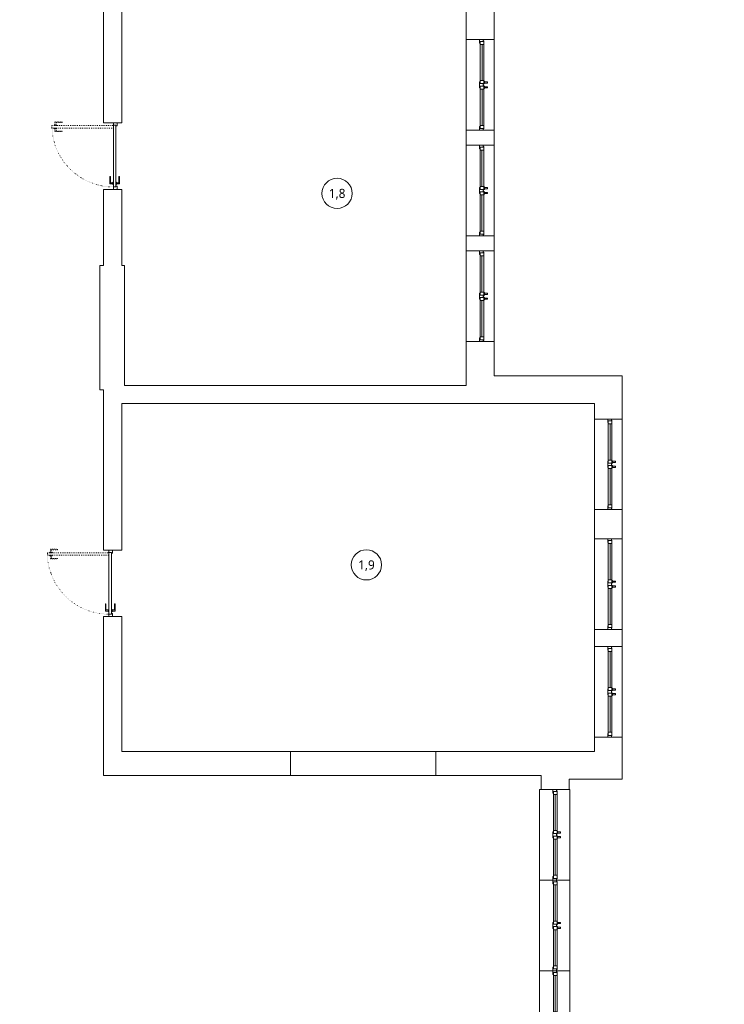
# Model space of a CAD drawing. Header units: millimetres. Extents: x -221 to 149158, y -114258 to 0.
# Tile 114 of 219: x 100261 to 101427, y -65350 to -63720. Entities that reach past the tile are written whole.
import ezdxf
from ezdxf.enums import TextEntityAlignment as Align

# ---------------------------------------------------------------- set-up
doc = ezdxf.new("R2010")
doc.units = ezdxf.units.MM
doc.linetypes.add('ACAD_ISO03W100', pattern=[30, 12, -18])
doc.linetypes.add('ACAD_ISO07W100', pattern=[3, 0, -3])
doc.layers.get('0').update_dxf_attribs({"lineweight": 0})
doc.layers.add('A-przekrycieram.ART', color=7, linetype='Continuous', lineweight=0, true_color=0xffffff)
for name, color, linetype, lineweight in [('opis..KF', 250, 'Continuous', 15), ('stolarka_arch', 250, 'Continuous', 5), ('ściany ist..KF', 61, 'Continuous', 5)]:
    doc.layers.add(name, color=color, linetype=linetype, lineweight=lineweight)
doc.styles.add('ARCH', font='segoeuil.ttf')

# ---------------------------------------------------------------- blocks, each defined once
blk = doc.blocks.new('*U650')
at = {"layer": 'stolarka_arch', "linetype": 'ACAD_ISO03W100', "lineweight": 0, "ltscale": 0.1}
for points in [[(3.5, 98), (3.5, 94), (4.5, 94), (4.5, 98)], [(4.5, 102), (4.5, 0), (8.5, 0), (8.5, 102)], [(9.5, 98), (9.5, 94), (8.5, 94), (8.5, 98)], [(3.5, 97), (-1.5, 97), (-1.5, 85), (-0.5, 85), (-0.5, 95), (3.5, 95)], [(9.5, 97), (14.5, 97), (14.5, 85), (13.5, 85), (13.5, 95), (9.5, 95)]]:
    blk.add_lwpolyline(points, close=True, dxfattribs=at)
at = {"layer": 'stolarka_arch'}
for points in [[(5, -4), (5, -6), (0, -6), (0, 0), (4, 0), (4, -4), (5, -4)], [(106, 0), (4, 0), (4, -4), (106, -4)], [(101, 1), (101, 6), (89, 6), (89, 5), (99, 5), (99, 1)], [(102, 1), (98, 1), (98, 0), (102, 0)], [(105, -4), (105, -6), (110, -6), (110, 0), (106, 0), (106, -4), (105, -4)], [(101, -5), (101, -10), (89, -10), (89, -9), (99, -9), (99, -5)], [(102, -5), (98, -5), (98, -4), (102, -4)]]:
    blk.add_lwpolyline(points, close=True, dxfattribs=at)
blk.add_circle((4, 0.5), 0.5, dxfattribs=at)
at = {"layer": 'stolarka_arch', "linetype": 'ACAD_ISO07W100', "lineweight": 0, "ltscale": 0.5}
blk.add_arc((4, 0), 102, 0, 89.6506, dxfattribs=at)
blk = doc.blocks.new('*U1035')
at = {"layer": 'stolarka_arch', "lineweight": 0}
blk.add_lwpolyline([(0, 0), (150, 0), (150, -50), (0, -50)], close=True, dxfattribs=at)
at = {"layer": 'stolarka_arch'}
for points in [[(0, -22), (6, -22), (6, -23), (3, -23), (3, -28), (0, -28)], [(3, -23), (8, -23), (8, -29), (2, -29), (2, -28), (3, -28)], [(8, -26), (68, -26), (68, -23), (8, -23)], [(8, -26), (68, -26), (68, -29), (8, -29)], [(73, -23), (68, -23), (68, -29), (74, -29), (74, -28), (73, -28)], [(73, -30), (69, -30), (69, -29), (73, -29)], [(70, -22), (80, -22), (80, -23), (77, -23), (77, -28), (73, -28), (73, -23), (70, -23)], [(72, -35), (70, -35), (70, -30), (72, -30)], [(77, -23), (82, -23), (82, -29), (76, -29), (76, -28), (77, -28)], [(81, -30), (77, -30), (77, -29), (81, -29)], [(80, -35), (78, -35), (78, -30), (80, -30)], [(142, -26), (82, -26), (82, -23), (142, -23)], [(142, -26), (82, -26), (82, -29), (142, -29)], [(147, -23), (142, -23), (142, -29), (148, -29), (148, -28), (147, -28)], [(150, -22), (144, -22), (144, -23), (147, -23), (147, -28), (150, -28)]]:
    blk.add_lwpolyline(points, close=True, dxfattribs=at)
blk = doc.blocks.new('*U1031')
at = {"layer": 'stolarka_arch', "lineweight": 0}
blk.add_lwpolyline([(0, 0), (138.4, 0), (138.4, -50), (0, -50)], close=True, dxfattribs=at)
at = {"layer": 'stolarka_arch'}
for points in [[(0, -22), (6, -22), (6, -23), (3, -23), (3, -28), (0, -28)], [(3, -23), (8, -23), (8, -29), (2, -29), (2, -28), (3, -28)], [(8, -26), (68, -26), (68, -23), (8, -23)], [(8, -26), (68, -26), (68, -29), (8, -29)], [(73, -23), (68, -23), (68, -29), (74, -29), (74, -28), (73, -28)], [(73, -30), (69, -30), (69, -29), (73, -29)], [(70, -22), (80, -22), (80, -23), (77, -23), (77, -28), (73, -28), (73, -23), (70, -23)], [(72, -35), (70, -35), (70, -30), (72, -30)], [(77, -23), (82, -23), (82, -29), (76, -29), (76, -28), (77, -28)], [(81, -30), (77, -30), (77, -29), (81, -29)], [(80, -35), (78, -35), (78, -30), (80, -30)], [(130.4, -26), (82, -26), (82, -23), (130.4, -23)], [(130.4, -26), (82, -26), (82, -29), (130.4, -29)], [(135.4, -23), (130.4, -23), (130.4, -29), (136.4, -29), (136.4, -28), (135.4, -28)], [(138.4, -22), (132.4, -22), (132.4, -23), (135.4, -23), (135.4, -28), (138.4, -28)]]:
    blk.add_lwpolyline(points, close=True, dxfattribs=at)
blk = doc.blocks.new('*U1037')
at = {"layer": 'stolarka_arch', "lineweight": 0}
blk.add_lwpolyline([(0, 0), (150, 0), (150, -45.9), (0, -45.9)], close=True, dxfattribs=at)
at = {"layer": 'stolarka_arch'}
for points in [[(0, -22), (6, -22), (6, -23), (3, -23), (3, -28), (0, -28)], [(3, -23), (8, -23), (8, -29), (2, -29), (2, -28), (3, -28)], [(8, -26), (68, -26), (68, -23), (8, -23)], [(8, -26), (68, -26), (68, -29), (8, -29)], [(73, -23), (68, -23), (68, -29), (74, -29), (74, -28), (73, -28)], [(73, -30), (69, -30), (69, -29), (73, -29)], [(70, -22), (80, -22), (80, -23), (77, -23), (77, -28), (73, -28), (73, -23), (70, -23)], [(72, -35), (70, -35), (70, -30), (72, -30)], [(77, -23), (82, -23), (82, -29), (76, -29), (76, -28), (77, -28)], [(81, -30), (77, -30), (77, -29), (81, -29)], [(80, -35), (78, -35), (78, -30), (80, -30)], [(142, -26), (82, -26), (82, -23), (142, -23)], [(142, -26), (82, -26), (82, -29), (142, -29)], [(147, -23), (142, -23), (142, -29), (148, -29), (148, -28), (147, -28)], [(150, -22), (144, -22), (144, -23), (147, -23), (147, -28), (150, -28)]]:
    blk.add_lwpolyline(points, close=True, dxfattribs=at)
blk = doc.blocks.new('*U985')
at = {"layer": 'stolarka_arch', "lineweight": 0}
blk.add_lwpolyline([(0, 0), (150, 0), (150, -46), (0, -46)], close=True, dxfattribs=at)
at = {"layer": 'stolarka_arch'}
for points in [[(0, -22), (6, -22), (6, -23), (3, -23), (3, -28), (0, -28)], [(3, -23), (8, -23), (8, -29), (2, -29), (2, -28), (3, -28)], [(8, -26), (68, -26), (68, -23), (8, -23)], [(8, -26), (68, -26), (68, -29), (8, -29)], [(73, -23), (68, -23), (68, -29), (74, -29), (74, -28), (73, -28)], [(73, -30), (69, -30), (69, -29), (73, -29)], [(70, -22), (80, -22), (80, -23), (77, -23), (77, -28), (73, -28), (73, -23), (70, -23)], [(72, -35), (70, -35), (70, -30), (72, -30)], [(77, -23), (82, -23), (82, -29), (76, -29), (76, -28), (77, -28)], [(81, -30), (77, -30), (77, -29), (81, -29)], [(80, -35), (78, -35), (78, -30), (80, -30)], [(142, -26), (82, -26), (82, -23), (142, -23)], [(142, -26), (82, -26), (82, -29), (142, -29)], [(147, -23), (142, -23), (142, -29), (148, -29), (148, -28), (147, -28)], [(150, -22), (144, -22), (144, -23), (147, -23), (147, -28), (150, -28)]]:
    blk.add_lwpolyline(points, close=True, dxfattribs=at)
blk = doc.blocks.new('nr pom')
at = {"layer": 'opis..KF', "lineweight": 20}
blk.add_circle((0, 0), 25, dxfattribs=at)
at = {"layer": 'opis..KF', "style": 'ARCH'}
blk.add_attdef('00', text='', height=15, dxfattribs=at).set_placement((0, 0), align=Align.MIDDLE_CENTER)
blk = doc.blocks.new('*U1674')
at = {"layer": 'A-przekrycieram.ART'}
h = blk.add_hatch(color=256, dxfattribs=at)
h.dxf.hatch_style = 1
h.paths.add_polyline_path([(0, 4200), (5940, 4200), (5940, 0), (0, 0)])
h.paths.add_polyline_path([(200, 4100), (5840, 4100), (5840, 100), (200, 100)], flags=16)

msp = doc.modelspace()

# ---------------------------------------------------------------- linework, layer by layer
msp.add_lwpolyline([(100709.45, -64970.99), (100949.45, -64970.99), (100949.45, -64930.99), (100709.45, -64930.99)], close=True)
at = {"layer": 'ściany ist..KF', "linetype": 'ByBlock'}
for points in [[(100999.95, -63673.44), (101045.95, -63673.44), (101045.95, -63752.54), (100999.95, -63752.54), (100999.95, -63698.49), (100429.95, -63698.49), (100429.95, -63890.48), (100399.95, -63890.48), (100399.95, -63155.59), (100429.95, -63155.59), (100429.95, -63522.99), (100565.45, -63522.99), (100565.45, -63564.49), (100429.95, -63564.49), (100429.95, -63677.07), (100999.95, -63677.07), (100999.95, -63673.44)], [(100429.95, -64000.48), (100399.95, -64000.48), (100399.95, -64126.49), (100393.95, -64126.49), (100393.95, -64332.49), (100399.95, -64332.49), (100399.95, -64597.88), (100429.95, -64597.88), (100429.95, -64354.99), (101211.95, -64354.99), (101211.95, -64380.71), (101257.95, -64380.71), (101257.95, -64308.99), (101045.95, -64308.99), (101045.95, -64252.54), (100999.95, -64252.54), (100999.95, -64324.99), (100434.45, -64324.99), (100434.45, -64126.49), (100429.95, -64126.49), (100429.95, -64000.48)], [(100399.95, -64126.49), (100393.95, -64126.49), (100393.95, -64332.49), (100399.95, -64332.49)], [(100434.45, -64324.99), (100434.45, -64126.49), (100429.95, -64126.49)], [(100399.95, -64707.88), (100429.95, -64707.88), (100429.95, -64930.99), (101211.95, -64930.99), (101211.95, -64907.39), (101257.95, -64907.39), (101257.95, -64976.99), (101169.95, -64976.99), (101169.95, -64994.12), (101123.95, -64994.12), (101123.95, -64970.99), (100399.95, -64970.99), (100399.95, -64707.88)]]:
    msp.add_lwpolyline(points, dxfattribs=at)
for points in [[(100999.95, -63927.54), (101045.95, -63927.54), (101045.95, -63902.54), (100999.95, -63902.54)], [(100999.95, -64102.54), (101045.95, -64102.54), (101045.95, -64077.54), (100999.95, -64077.54)], [(101211.95, -64579.07), (101257.95, -64579.07), (101257.95, -64530.71), (101211.95, -64530.71)], [(101211.95, -64757.39), (101257.95, -64757.39), (101257.95, -64729.07), (101211.95, -64729.07)]]:
    msp.add_lwpolyline(points, close=True, dxfattribs=at)

# ---------------------------------------------------------------- block references
at = {"xscale": 2, "yscale": 2, "zscale": 2}
msp.add_blockref('*U1674', (93336.03, -67503.22), dxfattribs=at)
at = {"layer": 'opis..KF', "color": 30}
for p, values in [((100786.3, -64007.2), {'00': '1,8'}), ((100834.81, -64622.18), {'00': '1,9'})]:
    msp.add_blockref('nr pom', p, dxfattribs=at).add_auto_attribs(values)
at = {"layer": 'stolarka_arch', "xscale": -1, "rotation": 90}
for name, p in [('*U1037', (101000.05, -63752.54)), ('*U650', (100416.47, -63890.48)), ('*U985', (100999.95, -63927.54)), ('*U985', (100999.95, -64102.54)), ('*U985', (101211.95, -64380.71)), ('*U985', (101211.95, -64579.07)), ('*U650', (100408.95, -64597.88)), ('*U985', (101211.95, -64757.39))]:
    msp.add_blockref(name, p, dxfattribs=at)
at = {"layer": 'stolarka_arch', "color": 5, "xscale": -1, "rotation": 89.99999457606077}
for name, p in [('*U1035', (101121.11, -64994.12)), ('*U1035', (101121.11, -65144.12)), ('*U1031', (101121.11, -65294.12))]:
    msp.add_blockref(name, p, dxfattribs=at)

doc.saveas('drawing.dxf')
